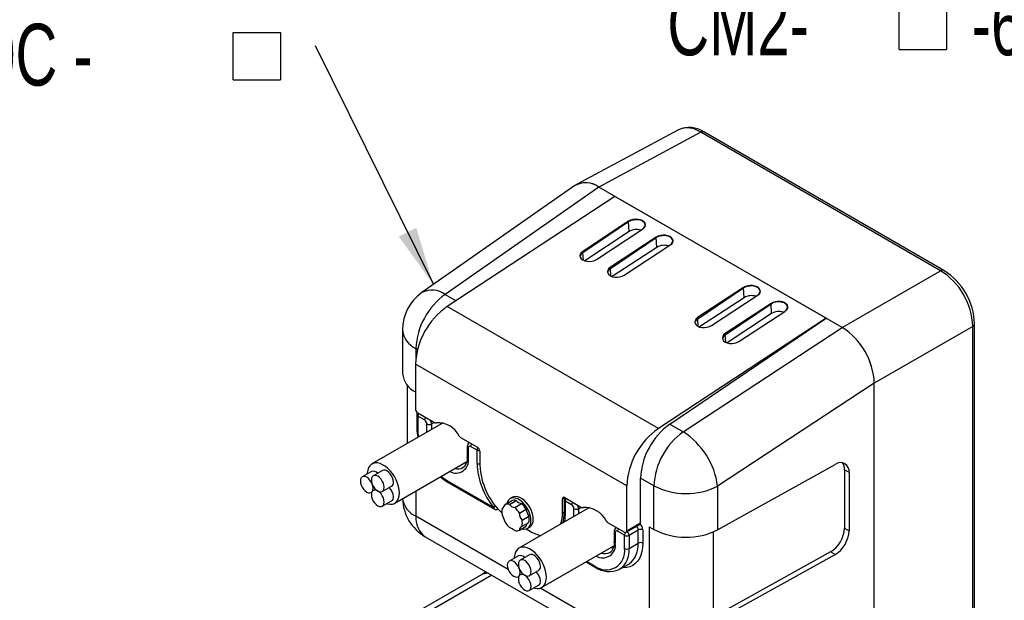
# Model space of a CAD drawing. Extents: x 11 to 421, y 5 to 275.
# Tile 13 of 18: x 302 to 353, y 97 to 126. Entities that reach past the tile are written whole.
import ezdxf
from ezdxf.enums import TextEntityAlignment as Align

# ---------------------------------------------------------------- set-up
doc = ezdxf.new("R2010")
doc.units = 0
doc.layers.get('0').update_dxf_attribs({"linetype": 'CONTINUOUS'})

# ---------------------------------------------------------------- blocks, each defined once
blk = doc.blocks.new('SW_SYMBOL_MOD_BOX')
at = {"color": 0, "linetype": 'CONTINUOUS'}
for p, q in [((200, 200), (200, 800)), ((200, 800), (800, 800)), ((800, 800), (800, 200)), ((200, 200), (800, 200))]:
    blk.add_line(p, q, dxfattribs=at)
blk = doc.blocks.new('SW_NOTE_10')
at = {"color": 0, "linetype": 'CONTINUOUS'}
blk.add_line((-8.742, 8.873), (0, 0), dxfattribs=at)
blk.add_solid([(0, 0), (-1.749, 2.488), (-2.462, 1.786)], dxfattribs=at)
at = {"color": 0, "linetype": 'CONTINUOUS', "xscale": 0.0040555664, "yscale": 0.0040555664, "zscale": 0.0040555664}
for p in [(-38.167, 6.336), (-13.689, 6.336)]:
    blk.add_blockref('SW_SYMBOL_MOD_BOX', p, dxfattribs=at)
at = {"color": 0, "linetype": 'CONTINUOUS', "width": 0.7}
for s, p in [('CM2-', (-49.25, 5.896)), ('-60A40C -', (-33.627, 5.896))]:
    blk.add_text(s, height=3.175, dxfattribs=at).set_placement(p, align=Align.BOTTOM_LEFT)
blk = doc.blocks.new('SW_NOTE_12')
at = {"color": 0, "linetype": 'CONTINUOUS'}
blk.add_line((-6.065, 12.282), (0, 0), dxfattribs=at)
blk.add_solid([(0, 0), (-0.88, 2.911), (-1.777, 2.469)], dxfattribs=at)
at = {"color": 0, "linetype": 'CONTINUOUS', "xscale": 0.0040555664, "yscale": 0.0040555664, "zscale": 0.0040555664}
for p in [(-35.572, 9.705), (-11.094, 9.705)]:
    blk.add_blockref('SW_SYMBOL_MOD_BOX', p, dxfattribs=at)
at = {"color": 0, "linetype": 'CONTINUOUS', "width": 0.7}
for s, p in [('CM2-', (-46.655, 9.265)), ('-60A20C -', (-31.031, 9.265))]:
    blk.add_text(s, height=3.175, dxfattribs=at).set_placement(p, align=Align.BOTTOM_LEFT)

msp = doc.modelspace()

# ---------------------------------------------------------------- linework, layer by layer
at = {"color": 7, "linetype": 'CONTINUOUS'}
for p, q in [((335.8999, 120.7048), (330.666, 117.8907)), ((337.0441, 120.5769), (331.8119, 117.7637)), ((349.3573, 113.4687), (337.0441, 120.5769)), ((349.5198, 113.4828), (337.2066, 120.5911)), ((330.5893, 117.843), (322.7385, 112.3425)), ((331.8099, 117.7649), (323.9336, 112.2466)), ((344.3066, 110.5507), (331.8099, 117.7649)), ((344.3046, 110.5518), (331.8119, 117.7637)), ((332.6371, 117.2873), (324.0333, 111.6257)), ((343.4794, 111.0282), (332.6371, 117.2873)), ((333.3459, 116.0068), (330.9947, 114.4595)), ((330.9984, 114.4001), (333.3468, 115.9931)), ((333.3468, 115.9931), (333.3459, 116.0068)), ((333.3788, 115.4827), (333.3468, 115.9931)), ((333.3788, 115.4827), (331.0948, 113.9798)), ((331.7018, 114.0513), (334.053, 115.5986)), ((334.7601, 115.1904), (332.4089, 113.6431)), ((332.4126, 113.5837), (334.761, 115.1766)), ((333.116, 113.2349), (335.4673, 114.7822)), ((334.761, 115.1766), (334.7601, 115.1904)), ((334.793, 114.6663), (334.761, 115.1766)), ((330.9984, 114.4001), (330.9947, 114.4595)), ((334.793, 114.6663), (332.5091, 113.1634)), ((332.4126, 113.5837), (332.4089, 113.6431)), ((344.3046, 110.5518), (349.3573, 113.4687)), ((339.2385, 112.6051), (336.8872, 111.0578)), ((336.8909, 110.9984), (339.2393, 112.5913)), ((337.5943, 110.6496), (339.9456, 112.1969)), ((339.2393, 112.5913), (339.2385, 112.6051)), ((339.2714, 112.081), (339.2393, 112.5913)), ((339.2714, 112.081), (336.9874, 110.5781)), ((340.6527, 111.7887), (338.3014, 110.2414)), ((338.3052, 110.182), (340.6536, 111.7749)), ((340.6536, 111.7749), (340.6527, 111.7887)), ((340.6856, 111.2646), (340.6536, 111.7749)), ((334.8756, 105.3666), (324.0333, 111.6257)), ((340.6856, 111.2646), (338.4016, 109.7617)), ((339.0085, 109.8332), (341.3598, 111.3805)), ((343.4794, 111.0282), (334.8756, 105.3666)), ((335.4632, 105.5907), (343.4794, 111.0282)), ((336.8909, 110.9984), (336.8872, 111.0578)), ((351.1005, 84.5504), (351.1005, 110.745)), ((321.744, 110.4316), (321.744, 108.1858)), ((336.1504, 105.1939), (344.3066, 110.5507)), ((338.3052, 110.182), (338.3014, 110.2414)), ((351.0069, 110.6114), (345.9543, 107.6945)), ((351.0069, 84.4168), (351.0069, 110.6114)), ((333.2499, 102.415), (322.4076, 108.6741)), ((322.4076, 108.6741), (322.4076, 106.3742)), ((345.9543, 107.6899), (337.9151, 102.4099)), ((345.9543, 81.2926), (345.9543, 107.6945)), ((345.9543, 87.3352), (345.9543, 107.6899)), ((321.9798, 107.5958), (321.9798, 104.5892)), ((322.5255, 106.1701), (323.3912, 105.6703)), ((323.8293, 105.6569), (320.1744, 103.547)), ((322.4767, 106.0748), (322.4767, 105.3943)), ((322.5255, 106.0068), (322.5255, 105.3263)), ((322.879, 105.8027), (322.5255, 106.0068)), ((324.7239, 104.901), (325.5896, 104.4012)), ((325.0694, 104.442), (325.0694, 103.8973)), ((325.1182, 104.3739), (325.1182, 103.8292)), ((325.566, 104.2515), (325.2361, 104.442)), ((325.566, 103.5707), (325.566, 104.2515)), ((325.7075, 104.1971), (325.7075, 103.4891)), ((321.341, 101.5262), (325.0417, 103.6626)), ((320.1467, 103.1573), (319.6753, 102.8852)), ((320.7151, 103.2081), (320.2437, 102.936)), ((337.9151, 100.1641), (343.9398, 103.5228)), ((344.4235, 103.2434), (344.4235, 100.2494)), ((344.6593, 103.1073), (344.4235, 103.2434)), ((344.6593, 103.1073), (344.6593, 100.1134)), ((324.0575, 102.6727), (326.4287, 101.3039)), ((324.0921, 102.5964), (326.4632, 101.2276)), ((333.957, 100.5233), (333.957, 102.8232)), ((320.1394, 102.0813), (320.1753, 102.102)), ((320.3607, 102.2456), (320.2437, 102.1781)), ((320.7078, 102.1321), (321.1792, 102.4042)), ((333.2499, 100.1151), (333.2499, 102.415)), ((334.6443, 100.1806), (334.6443, 102.4264)), ((337.9151, 102.4099), (337.9151, 100.1641)), ((320.7078, 101.3742), (321.1792, 101.6463)), ((326.9922, 101.4499), (327.3375, 101.6493)), ((327.2261, 101.4708), (327.5715, 101.6702)), ((327.3871, 101.8319), (327.2693, 101.7638)), ((329.9501, 101.0399), (329.9501, 101.7478)), ((330.0427, 101.707), (330.0427, 101.0262)), ((330.0679, 101.8159), (330.9337, 101.3161)), ((330.0915, 101.639), (330.0915, 100.9582)), ((330.4215, 101.4485), (330.0915, 101.639)), ((326.6298, 101.2276), (326.6409, 101.234)), ((326.8527, 101.2515), (326.8755, 101.2646)), ((327.505, 101.3098), (327.8504, 101.5092)), ((331.3395, 101.3113), (327.7169, 99.22)), ((327.739, 101.0188), (328.0843, 101.2182)), ((327.8784, 100.6594), (328.2238, 100.8587)), ((327.8784, 100.3475), (328.2238, 100.5468)), ((332.2663, 100.5468), (333.1321, 100.047)), ((327.739, 100.149), (328.0843, 100.3484)), ((328.0919, 100.2073), (328.3002, 100.0871)), ((328.1526, 100.2338), (328.2704, 100.3019)), ((332.6119, 100.0878), (332.6119, 99.5431)), ((333.1321, 99.8837), (332.7785, 100.0878)), ((333.2154, 100.0388), (333.9151, 100.4427)), ((333.2499, 100.1151), (333.957, 100.5233)), ((333.3678, 99.8837), (333.8392, 100.1558)), ((333.8392, 99.4754), (333.8392, 100.1558)), ((334.0749, 100.1558), (334.0749, 99.4754)), ((334.4086, 100.3167), (334.6443, 100.1806)), ((334.4086, 100.3167), (334.4086, 95.6896)), ((344.4235, 100.2494), (344.6593, 100.1134)), ((322.9108, 99.8044), (335.1277, 92.7517)), ((332.6607, 100.0197), (332.6607, 99.4751)), ((333.1321, 99.2032), (333.1321, 99.8837)), ((333.3678, 99.8837), (333.3678, 99.2032)), ((328.8835, 97.1993), (332.5932, 99.3408)), ((333.3678, 99.2032), (333.8392, 99.4754)), ((343.7041, 99.0318), (337.6794, 95.6732)), ((343.9398, 98.8957), (343.7041, 99.0318)), ((327.6892, 98.8303), (327.2178, 98.5582)), ((328.2576, 98.8812), (327.7862, 98.609)), ((337.9151, 95.5371), (343.9398, 98.8957)), ((328.2503, 97.8052), (328.7217, 98.0773)), ((331.1623, 98.5148), (331.6345, 98.2422)), ((332.8844, 98.1349), (332.8592, 98.121)), ((332.8844, 98.1349), (333.3558, 98.4071)), ((325.845, 97.8883), (317.949, 93.33)), ((326.3292, 97.8309), (318.7556, 93.4588)), ((326.0374, 97.9994), (325.845, 97.8883)), ((326.1465, 97.9364), (325.845, 97.8883)), ((327.6819, 97.7543), (327.7178, 97.7751)), ((327.9032, 97.9186), (327.7862, 97.8511)), ((328.2503, 97.0472), (328.7217, 97.3194))]:
    msp.add_line(p, q, dxfattribs=at)
at = {"color": 8, "linetype": 'CONTINUOUS'}
for p, q in [((331.0229, 114.0087), (330.9984, 114.4001)), ((332.4372, 113.1923), (332.4126, 113.5837)), ((323.9336, 112.2466), (324.4892, 111.9258)), ((336.9155, 110.607), (336.8909, 110.9984)), ((338.3297, 109.7906), (338.3052, 110.182)), ((322.5141, 109.4291), (322.4274, 109.4791)), ((322.4274, 109.4791), (322.4274, 108.9886)), ((322.9969, 105.1764), (322.9969, 105.5985)), ((323.2326, 105.5985), (323.374, 105.6802)), ((323.2326, 105.5985), (323.2326, 105.3124)), ((323.704, 105.5846), (323.704, 105.6821)), ((335.4632, 105.5907), (336.1504, 105.1939)), ((334.6443, 102.4264), (333.957, 102.8232)), ((322.4274, 102.1534), (322.4274, 100.8727)), ((329.9501, 101.7478), (330.068, 101.8159)), ((326.64, 101.235), (326.6298, 101.2276)), ((329.9501, 101.0399), (330.0427, 101.0933)), ((330.5394, 100.8494), (330.5394, 101.2444)), ((330.7751, 101.2444), (330.9165, 101.326)), ((330.7751, 101.2444), (330.7751, 100.9855)), ((331.2465, 101.2576), (331.2465, 101.328)), ((322.4274, 100.8727), (327.1625, 98.1392)), ((337.6794, 100.0491), (337.6794, 95.6732)), ((331.2112, 98.543), (331.6, 98.3185)), ((328.833, 97.1748), (334.6443, 93.82))]:
    msp.add_line(p, q, dxfattribs=at)
at = {"color": 7, "linetype": 'CONTINUOUS', "flags": 128}
for points in [[(334.053, 115.5986), (334.1323, 115.6656), (334.182, 115.742), (334.1989, 115.8225), (334.1817, 115.9016), (334.1317, 115.974), (334.0522, 116.0348), (333.9487, 116.0797), (333.8281, 116.1057), (333.6989, 116.1111), (333.5696, 116.0955), (333.4493, 116.0599), (333.3459, 116.0068)], [(333.3468, 115.9931), (333.4175, 116.0335), (333.4979, 116.0656), (333.5852, 116.0883), (333.6764, 116.1008), (333.7684, 116.1026), (333.8581, 116.0938), (333.9424, 116.0746), (334.0185, 116.0457), (334.0837, 116.008), (334.1359, 115.9629), (334.1733, 115.9119), (334.1945, 115.8566), (334.1989, 115.7991), (334.1864, 115.7412), (334.1573, 115.6849), (334.1126, 115.6322), (334.0539, 115.5848)], [(334.199, 115.8253), (334.1945, 115.8566), (334.1733, 115.9119), (334.1359, 115.9629), (334.0837, 116.008), (334.0185, 116.0457), (333.9424, 116.0746), (333.8581, 116.0938), (333.7684, 116.1026), (333.6764, 116.1008), (333.5852, 116.0883), (333.4979, 116.0656), (333.4175, 116.0335), (333.3468, 115.9931)], [(335.4673, 114.7822), (335.5465, 114.8492), (335.5962, 114.9255), (335.6131, 115.006), (335.5959, 115.0852), (335.5459, 115.1576), (335.4664, 115.2183), (335.3629, 115.2633), (335.2424, 115.2893), (335.1131, 115.2947), (334.9839, 115.2791), (334.8635, 115.2435), (334.7601, 115.1904)], [(334.761, 115.1766), (334.8318, 115.2171), (334.9121, 115.2492), (334.9994, 115.2719), (335.0906, 115.2843), (335.1826, 115.2862), (335.2723, 115.2774), (335.3566, 115.2582), (335.4327, 115.2293), (335.4979, 115.1916), (335.5501, 115.1465), (335.5875, 115.0955), (335.6087, 115.0402), (335.6132, 114.9827), (335.6006, 114.9248), (335.5715, 114.8685), (335.5268, 114.8158), (335.4681, 114.7684)], [(335.6133, 115.0089), (335.6087, 115.0402), (335.5875, 115.0955), (335.5501, 115.1465), (335.4979, 115.1916), (335.4327, 115.2293), (335.3566, 115.2582), (335.2723, 115.2774), (335.1826, 115.2862), (335.0906, 115.2843), (334.9994, 115.2719), (334.9121, 115.2492), (334.8318, 115.2171), (334.761, 115.1766)], [(330.9947, 114.4595), (330.9154, 114.3925), (330.8657, 114.3162), (330.8488, 114.2357), (330.866, 114.1565), (330.916, 114.0841), (330.9955, 114.0234), (331.099, 113.9784), (331.2195, 113.9524), (331.3488, 113.947), (331.478, 113.9626), (331.5984, 113.9982), (331.7018, 114.0513)], [(332.4089, 113.6431), (332.3296, 113.5761), (332.2799, 113.4997), (332.263, 113.4192), (332.2802, 113.3401), (332.3302, 113.2677), (332.4097, 113.2069), (332.5132, 113.162), (332.6338, 113.136), (332.763, 113.1306), (332.8923, 113.1462), (333.0126, 113.1818), (333.116, 113.2349)], [(339.9456, 112.1969), (340.0248, 112.2639), (340.0746, 112.3403), (340.0914, 112.4208), (340.0743, 112.4999), (340.0242, 112.5723), (339.9447, 112.6331), (339.8412, 112.678), (339.7207, 112.704), (339.5914, 112.7094), (339.4622, 112.6938), (339.3418, 112.6582), (339.2385, 112.6051)], [(339.2393, 112.5913), (339.3101, 112.6318), (339.3905, 112.6639), (339.4777, 112.6866), (339.5689, 112.6991), (339.6609, 112.7009), (339.7506, 112.6921), (339.835, 112.6729), (339.911, 112.644), (339.9763, 112.6063), (340.0285, 112.5612), (340.0658, 112.5102), (340.0871, 112.4549), (340.0915, 112.3974), (340.0789, 112.3395), (340.0498, 112.2832), (340.0052, 112.2305), (339.9465, 112.1831)], [(340.0916, 112.4236), (340.0871, 112.4549), (340.0658, 112.5102), (340.0285, 112.5612), (339.9763, 112.6063), (339.911, 112.644), (339.835, 112.6729), (339.7506, 112.6921), (339.6609, 112.7009), (339.5689, 112.6991), (339.4777, 112.6866), (339.3905, 112.6639), (339.3101, 112.6318), (339.2393, 112.5913)], [(341.3598, 111.3805), (341.439, 111.4475), (341.4888, 111.5238), (341.5056, 111.6043), (341.4885, 111.6835), (341.4384, 111.7559), (341.3589, 111.8166), (341.2554, 111.8616), (341.1349, 111.8876), (341.0056, 111.893), (340.8764, 111.8774), (340.756, 111.8418), (340.6527, 111.7887)], [(340.6536, 111.7749), (340.7243, 111.8154), (340.8047, 111.8475), (340.892, 111.8702), (340.9832, 111.8826), (341.0752, 111.8845), (341.1649, 111.8757), (341.2492, 111.8565), (341.3253, 111.8276), (341.3905, 111.7899), (341.4427, 111.7448), (341.48, 111.6938), (341.5013, 111.6385), (341.5057, 111.581), (341.4932, 111.5231), (341.464, 111.4668), (341.4194, 111.4141), (341.3607, 111.3667)], [(341.5058, 111.6072), (341.5013, 111.6385), (341.48, 111.6938), (341.4427, 111.7448), (341.3905, 111.7899), (341.3253, 111.8276), (341.2492, 111.8565), (341.1649, 111.8757), (341.0752, 111.8845), (340.9832, 111.8826), (340.892, 111.8702), (340.8047, 111.8475), (340.7243, 111.8154), (340.6536, 111.7749)], [(336.8872, 111.0578), (336.808, 110.9908), (336.7582, 110.9145), (336.7414, 110.834), (336.7585, 110.7548), (336.8086, 110.6824), (336.8881, 110.6217), (336.9916, 110.5767), (337.1121, 110.5507), (337.2414, 110.5453), (337.3706, 110.5609), (337.491, 110.5965), (337.5943, 110.6496)], [(338.3014, 110.2414), (338.2222, 110.1744), (338.1724, 110.098), (338.1556, 110.0175), (338.1728, 109.9384), (338.2228, 109.866), (338.3023, 109.8052), (338.4058, 109.7603), (338.5263, 109.7343), (338.6556, 109.7289), (338.7848, 109.7445), (338.9052, 109.7801), (339.0085, 109.8332)], [(321.5827, 102.0604), (321.572, 102.2193), (321.5402, 102.3865), (321.4882, 102.5576), (321.4172, 102.7282), (321.3292, 102.8937), (321.2263, 103.0501), (321.1114, 103.1931), (320.9872, 103.3191), (320.8571, 103.4249), (320.7245, 103.5076), (320.5927, 103.5652), (320.4652, 103.5962), (320.3452, 103.5997), (320.236, 103.5757), (320.1402, 103.5248), (320.0605, 103.4483), (319.9988, 103.3481), (319.9567, 103.227), (319.9354, 103.088), (319.933, 103.0339)], [(321.2753, 102.6167), (321.2642, 102.7213), (321.2314, 102.8316), (321.1792, 102.9402), (321.1113, 103.0396), (321.0321, 103.1232), (320.9472, 103.1851), (320.8622, 103.2213), (320.7831, 103.2291), (320.7151, 103.2081)], [(320.2355, 102.2938), (320.2244, 102.3983), (320.1916, 102.5086), (320.1394, 102.6172), (320.0715, 102.7167), (319.9923, 102.8002), (319.9074, 102.8622), (319.8224, 102.8983), (319.7433, 102.9061), (319.6753, 102.8851), (319.6232, 102.8368), (319.5904, 102.7643), (319.5792, 102.6727), (319.5904, 102.5681), (319.6232, 102.4578), (319.6753, 102.3492), (319.7433, 102.2498), (319.8224, 102.1662), (319.9074, 102.1043), (319.9923, 102.0681), (320.0715, 102.0603), (320.1394, 102.0813), (320.1916, 102.1297), (320.2244, 102.2021), (320.2355, 102.2938)], [(320.8039, 102.3446), (320.7928, 102.4491), (320.76, 102.5595), (320.7078, 102.668), (320.6399, 102.7675), (320.5607, 102.8511), (320.4758, 102.913), (320.3908, 102.9491), (320.3117, 102.957), (320.2437, 102.936), (320.1916, 102.8876), (320.1588, 102.8151), (320.1476, 102.7235), (320.1588, 102.619), (320.1916, 102.5086), (320.2437, 102.4), (320.3117, 102.3006), (320.3908, 102.217), (320.4758, 102.1551), (320.5607, 102.119), (320.6399, 102.1111), (320.7078, 102.1321), (320.76, 102.1805), (320.7928, 102.253), (320.8039, 102.3446)], [(320.8039, 101.5867), (320.7928, 101.6912), (320.76, 101.8015), (320.7078, 101.9101), (320.6399, 102.0096), (320.5607, 102.0931), (320.4758, 102.1551), (320.3908, 102.1912), (320.3117, 102.199), (320.2437, 102.1781), (320.1916, 102.1297), (320.1588, 102.0572), (320.1476, 101.9656), (320.1588, 101.861), (320.1916, 101.7507), (320.2437, 101.6421), (320.3117, 101.5427), (320.3908, 101.4591), (320.4758, 101.3972), (320.5607, 101.3611), (320.6399, 101.3532), (320.7078, 101.3742), (320.76, 101.4226), (320.7928, 101.4951), (320.8039, 101.5867)], [(320.9334, 101.5044), (320.9872, 101.4891), (321.1114, 101.4718), (321.2263, 101.4821), (321.3292, 101.5197), (321.4172, 101.5836), (321.4882, 101.6722), (321.5402, 101.7832), (321.572, 101.9137), (321.5827, 102.0604)], [(328.3355, 100.6383), (328.3249, 100.7769), (328.2934, 100.9232), (328.242, 101.072), (328.1725, 101.2183), (328.0873, 101.3571), (327.9893, 101.4838), (327.8819, 101.5939), (327.7686, 101.6838), (327.6533, 101.7503), (327.54, 101.7913), (327.4325, 101.8052), (327.3345, 101.7917), (327.2493, 101.7512), (327.1799, 101.6851), (327.1285, 101.5956), (327.103, 101.5152)], [(328.4534, 100.7063), (328.4428, 100.845), (328.4112, 100.9912), (328.3598, 101.14), (328.2904, 101.2863), (328.2052, 101.4252), (328.1072, 101.5518), (327.9997, 101.6619), (327.8864, 101.7518), (327.7711, 101.8183), (327.6578, 101.8593), (327.5504, 101.8733), (327.4524, 101.8598), (327.3871, 101.8319)], [(327.8525, 100.2146), (327.8819, 100.2064), (327.9893, 100.1925), (328.0873, 100.2059), (328.1725, 100.2464), (328.242, 100.3126), (328.2934, 100.4021), (328.3249, 100.5119), (328.3355, 100.6383)], [(329.1251, 97.7334), (329.1145, 97.8924), (329.0827, 98.0596), (329.0306, 98.2307), (328.9597, 98.4012), (328.8716, 98.5668), (328.7688, 98.7231), (328.6538, 98.8661), (328.5297, 98.9922), (328.3996, 99.0979), (328.267, 99.1807), (328.1352, 99.2383), (328.0076, 99.2692), (327.8877, 99.2728), (327.7784, 99.2488), (327.6827, 99.1978), (327.6029, 99.1213), (327.5412, 99.0212), (327.4992, 98.9), (327.4779, 98.761), (327.4754, 98.7069)], [(327.778, 97.9668), (327.7668, 98.0714), (327.734, 98.1817), (327.6819, 98.2903), (327.6139, 98.3897), (327.5348, 98.4733), (327.4498, 98.5352), (327.3649, 98.5713), (327.2858, 98.5792), (327.2178, 98.5582), (327.1656, 98.5098), (327.1329, 98.4373), (327.1217, 98.3457), (327.1329, 98.2412), (327.1656, 98.1309), (327.2178, 98.0223), (327.2858, 97.9228), (327.3649, 97.8393), (327.4498, 97.7773), (327.5348, 97.7412), (327.6139, 97.7334), (327.6819, 97.7543), (327.734, 97.8027), (327.7668, 97.8752), (327.778, 97.9668)], [(328.3464, 98.0176), (328.3352, 98.1222), (328.3024, 98.2325), (328.2503, 98.3411), (328.1823, 98.4406), (328.1032, 98.5241), (328.0182, 98.586), (327.9333, 98.6222), (327.8542, 98.63), (327.7862, 98.609), (327.734, 98.5606), (327.7013, 98.4882), (327.6901, 98.3965), (327.7013, 98.292), (327.734, 98.1817), (327.7862, 98.0731), (327.8542, 97.9736), (327.9333, 97.8901), (328.0182, 97.8281), (328.1032, 97.792), (328.1823, 97.7842), (328.2503, 97.8052), (328.3024, 97.8535), (328.3352, 97.926), (328.3464, 98.0176)], [(328.8178, 98.2898), (328.8066, 98.3943), (328.7739, 98.5046), (328.7217, 98.6132), (328.6537, 98.7127), (328.5746, 98.7962), (328.4896, 98.8582), (328.4047, 98.8943), (328.3256, 98.9021), (328.2576, 98.8812)], [(333.3558, 98.4071), (333.3559, 98.4071), (333.3801, 98.4217)], [(328.3464, 97.2597), (328.3352, 97.3643), (328.3024, 97.4746), (328.2503, 97.5832), (328.1823, 97.6826), (328.1032, 97.7662), (328.0182, 97.8281), (327.9333, 97.8642), (327.8542, 97.8721), (327.7862, 97.8511), (327.734, 97.8027), (327.7013, 97.7302), (327.6901, 97.6386), (327.7013, 97.5341), (327.734, 97.4238), (327.7862, 97.3152), (327.8542, 97.2157), (327.9333, 97.1322), (328.0182, 97.0702), (328.1032, 97.0341), (328.1823, 97.0263), (328.2503, 97.0472), (328.3024, 97.0956), (328.3352, 97.1681), (328.3464, 97.2597)], [(328.4758, 97.1775), (328.5297, 97.1621), (328.6538, 97.1448), (328.7688, 97.1551), (328.8716, 97.1927), (328.9597, 97.2566), (329.0306, 97.3452), (329.0827, 97.4562), (329.1145, 97.5868), (329.1251, 97.7334)]]:
    msp.add_lwpolyline(points, dxfattribs=at)
at = {"color": 8, "linetype": 'CONTINUOUS', "flags": 128}
for points in [[(322.5255, 105.3263), (322.5366, 105.1066), (322.5614, 104.9249)], [(325.0138, 103.567), (324.9912, 103.5694), (324.9073, 103.585)], [(323.7281, 102.9043), (323.8729, 102.7922), (324.0575, 102.6727)], [(330.0915, 100.9582), (330.0799, 100.7297), (330.0563, 100.5706)], [(332.5562, 99.2128), (332.5337, 99.2152), (332.4176, 99.2394)], [(334.0749, 99.4754), (334.0638, 99.2532), (334.0306, 99.0467), (333.9757, 98.8584), (333.8998, 98.6907), (333.8039, 98.5457), (333.6892, 98.4253), (333.5571, 98.3308), (333.4093, 98.2636), (333.2476, 98.2245), (333.0741, 98.2139), (333.0249, 98.216)]]:
    msp.add_lwpolyline(points, dxfattribs=at)
at = {"color": 8, "linetype": 'CONTINUOUS'}
for centre, radius, start, end in [((336.3612, 119.65), 1.1513, 53.61927, 113.62107), ((337.1378, 120.4411), 0.165, 65.36022, 124.60414), ((349.4509, 113.333), 0.1649, 65.13709, 124.623), ((323.2598, 111.3453), 1.1253, 53.21843, 117.59771), ((350.9362, 110.7604), 0.165, 295.38534, 354.6687), ((322.8742, 110.5211), 1.1338, 184.52905, 246.79109), ((322.774, 105.9969), 0.2488, 144.06523, 177.72068), ((322.5601, 106.0831), 0.0838, 185.6948, 245.62534), ((323.1276, 105.7928), 0.2488, 144.06523, 177.72068), ((322.7665, 105.5843), 0.4663, 1.74816, 26.05066), ((322.5601, 105.4027), 0.0838, 185.71109, 245.62392), ((325.1491, 104.4476), 0.0799, 184.03682, 247.26293), ((325.4879, 104.4309), 0.2521, 144.29615, 177.48976), ((325.8175, 104.2405), 0.2517, 144.74363, 177.50234), ((325.6823, 104.4748), 0.2517, 242.5011, 275.25489), ((324.4854, 103.7183), 0.6424, 240.52973, 9.94488), ((325.1528, 103.9056), 0.0838, 185.6948, 245.62534), ((324.5869, 103.8366), 0.5451, 253.91406, 297.94817), ((325.6817, 103.7909), 0.2488, 242.28268, 275.93283), ((324.1392, 102.6637), 0.0822, 173.70115, 234.98667), ((322.8912, 101.9331), 1.1574, 188.57967, 246.38067), ((330.1261, 101.7153), 0.0838, 185.6948, 245.62534), ((330.3401, 101.6291), 0.2488, 144.06523, 177.72068), ((330.6701, 101.4386), 0.2488, 144.06523, 177.72068), ((326.5103, 101.2949), 0.0822, 173.70115, 234.98667), ((326.8498, 100.9589), 0.5444, 128.18461, 140.68098), ((330.309, 101.2301), 0.4663, 1.74816, 26.05066), ((323.6207, 100.769), 1.1977, 175.03618, 233.65164), ((330.1261, 101.0346), 0.0838, 185.6948, 245.62534), ((332.6935, 100.0948), 0.0819, 184.39505, 246.36), ((333.0304, 100.0768), 0.2521, 144.29615, 177.48976), ((333.107, 99.8703), 0.2611, 2.93879, 50.55671), ((333.5784, 100.1424), 0.2611, 2.93879, 50.55671), ((333.5612, 100.1317), 0.5143, 2.68994, 41.51913), ((332.6953, 99.5514), 0.0838, 185.6948, 245.62534), ((333.3873, 99.8719), 0.2555, 141.48207, 177.34446), ((332.0244, 99.3665), 0.6454, 238.35824, 9.683), ((332.2279, 99.0755), 1.147, 304.91595, 6.39623), ((332.6243, 99.3778), 1.2188, 308.32327, 4.59005), ((332.1266, 99.4917), 0.5546, 251.01037, 297.75302), ((331.6793, 98.3084), 0.0799, 172.74255, 235.95979)]:
    msp.add_arc(centre, radius, start, end, dxfattribs=at)
at = {"color": 7, "linetype": 'CONTINUOUS'}
for centre, radius, start, end in [((336.455, 119.4921), 1.3315, 55.63064, 114.14032), ((331.1424, 116.8735), 1.1139, 53.05381, 121.16794), ((331.1398, 116.869), 1.1188, 53.20399, 119.47211), ((333.7607, 114.8534), 0.7361, 72.19966, 121.24859), ((335.1749, 114.037), 0.7361, 72.19966, 121.24859), ((331.1465, 114.143), 0.2967, 119.94621, 170.42615), ((331.1401, 114.1474), 0.2897, 119.28977, 171.08259), ((332.5607, 113.3265), 0.2967, 119.94621, 170.42615), ((332.5543, 113.331), 0.2897, 119.28977, 171.08259), ((347.458, 110.4672), 3.5519, 2.32548, 57.67452), ((347.7178, 110.6172), 3.3852, 2.16414, 57.83615), ((324.0774, 110.4316), 2.3333, 125.01595, 180), ((326.0416, 109.3058), 3.6183, 125.63362, 177.2545), ((339.6532, 111.4517), 0.7361, 72.19966, 121.24859), ((326.2248, 108.4952), 3.8213, 124.99333, 177.31682), ((341.0675, 110.6353), 0.7361, 72.19966, 121.24859), ((337.0391, 110.7413), 0.2967, 119.94621, 170.42615), ((337.0327, 110.7457), 0.2897, 119.28977, 171.08259), ((338.4533, 109.9248), 0.2967, 119.94621, 170.42615), ((338.4469, 109.9293), 0.2897, 119.28977, 171.08259), ((342.3907, 107.542), 3.5669, 2.45159, 57.54841), ((342.3892, 107.5415), 3.5682, 2.38371, 57.4952), ((322.9246, 108.314), 1.1875, 186.19718, 244.19243), ((322.6635, 106.3858), 0.2561, 182.60548, 237.39452), ((322.6433, 106.0748), 0.1667, 141.62285, 180), ((322.741, 105.5869), 0.2561, 2.60548, 57.39452), ((323.1147, 105.826), 0.2562, 242.60967, 297.39033), ((323.4419, 105.7451), 0.0904, 235.84566, 284.93855), ((323.5607, 104.4552), 1.2063, 25.46505, 94.54033), ((324.8571, 105.3952), 2.3804, 180.02124, 191.87346), ((337.0671, 102.2361), 3.8213, 124.99333, 177.31682), ((337.5712, 102.6499), 3.6183, 125.63362, 177.2545), ((338.2585, 102.2531), 3.6183, 125.63362, 177.2545), ((334.0086, 101.885), 3.9417, 7.65395, 57.08497), ((324.8454, 105.0983), 0.2318, 212.4662, 238.38248), ((325.3175, 104.4503), 0.2483, 127.88242, 181.9222), ((325.19, 104.3856), 0.0728, 50.79671, 189.21404), ((325.4516, 104.1854), 0.2561, 2.60548, 57.39452), ((324.5341, 103.8046), 0.5433, 304.44888, 9.82135), ((344.2151, 103.1689), 0.4484, 352.11043, 127.8791), ((343.8488, 103.2766), 0.5757, 356.6946, 35.6152), ((320.2401, 102.8683), 0.3037, 40.77954, 107.89799), ((329.4173, 103.7387), 3.8549, 182.49776, 219.17019), ((329.3661, 103.6796), 3.6636, 182.98033, 226.39582), ((321.0554, 102.5883), 0.2218, 303.93673, 7.37545), ((325.2189, 104.5662), 2.2694, 227.80483, 240.22883), ((320.5494, 101.8216), 0.7269, 2.93406, 45.12872), ((336.2958, 105.6084), 3.585, 242.57073, 296.85198), ((321.0554, 101.8303), 0.2218, 303.93673, 7.37545), ((324.0774, 101.8251), 2.3333, 181.61408, 240.00269), ((327.4799, 101.3753), 0.3088, 72.75806, 117.46098), ((327.978, 102.0523), 0.5579, 223.22731, 256.77807), ((330.0219, 101.7595), 0.0728, 50.79671, 189.21404), ((330.2094, 101.707), 0.1667, 141.86527, 180), ((326.5465, 101.3719), 0.1667, 240.00269, 299.99731), ((327.5366, 101.0955), 0.7014, 167.15298, 192.84702), ((326.6884, 101.5153), 0.3108, 301.9337, 347.86496), ((327.1346, 101.1759), 0.3088, 72.75806, 117.46098), ((327.5042, 101.6305), 0.3207, 209.85797, 270.1474), ((326.7, 100.4232), 1.1976, 29.82648, 47.76266), ((327.0454, 100.6225), 1.1976, 29.82648, 47.76266), ((329.0211, 101.3749), 0.9498, 189.49552, 212.91584), ((330.2835, 101.2327), 0.2561, 2.60548, 57.39452), ((330.6572, 101.4718), 0.2562, 242.60967, 297.39033), ((330.9844, 101.3909), 0.0904, 235.84566, 284.93855), ((331.1032, 100.1011), 1.2063, 25.46505, 94.54033), ((331.8365, 102.6665), 5.2745, 199.11118, 203.30018), ((328.0312, 101.1758), 1.1976, 209.82648, 227.76266), ((328.1932, 100.9883), 0.4552, 176.15301, 226.25835), ((327.1946, 100.5034), 0.7014, 347.15298, 12.84702), ((327.5399, 100.7028), 0.7014, 347.15298, 12.84702), ((328.016, 100.6606), 0.4398, 305.34553, 5.96665), ((328.3318, 101.0051), 1.6187, 340.07727, 1.23013), ((328.4971, 100.9876), 1.5461, 342.45296, 1.43375), ((332.3878, 100.7441), 0.2318, 212.4662, 238.38248), ((325.3478, 96.7133), 4.0392, 57.71793, 62.28745), ((327.5966, 100.423), 0.3088, 252.75806, 297.46098), ((327.944, 100.1532), 0.2051, 108.64884, 181.14981), ((328.3469, 100.3163), 0.2645, 129.12426, 173.03331), ((329.1392, 101.471), 1.6184, 238.7729, 259.91864), ((332.86, 100.0961), 0.2483, 127.88242, 181.9222), ((332.7325, 100.0314), 0.0728, 50.79671, 189.21404), ((333.1781, 100.1034), 0.0728, 230.79671, 9.21404), ((333.957, 99.9284), 0.2562, 62.60967, 117.39033), ((333.8754, 100.5142), 0.0822, 305.01333, 6.29885), ((336.2958, 103.3636), 3.5859, 242.57755, 296.84515), ((342.9176, 100.3179), 1.5075, 301.44727, 357.39798), ((343.1529, 100.1821), 1.508, 301.45762, 357.38764), ((332.0766, 99.4504), 0.5433, 304.44888, 9.82135), ((333.2499, 100.1111), 0.2562, 242.60967, 297.39033), ((332.195, 99.0571), 0.9484, 231.1474, 8.86335), ((333.2499, 99.4307), 0.2562, 242.60967, 297.39033), ((333.957, 99.2479), 0.2562, 62.60967, 117.39033), ((327.7826, 98.5413), 0.3037, 40.77954, 107.89799), ((328.5979, 98.2613), 0.2218, 303.93673, 7.37545), ((332.3521, 99.2714), 1.2546, 235.11623, 293.5934), ((328.0919, 97.4947), 0.7269, 2.93406, 45.12872), ((328.5979, 97.5034), 0.2218, 303.93673, 7.37545)]:
    msp.add_arc(centre, radius, start, end, dxfattribs=at)

# ---------------------------------------------------------------- block references
for name, p in [('SW_NOTE_10', (384.5822, 117.6826)), ('SW_NOTE_12', (323.3293, 112.7565))]:
    msp.add_blockref(name, p, dxfattribs=at)

doc.saveas('drawing.dxf')
